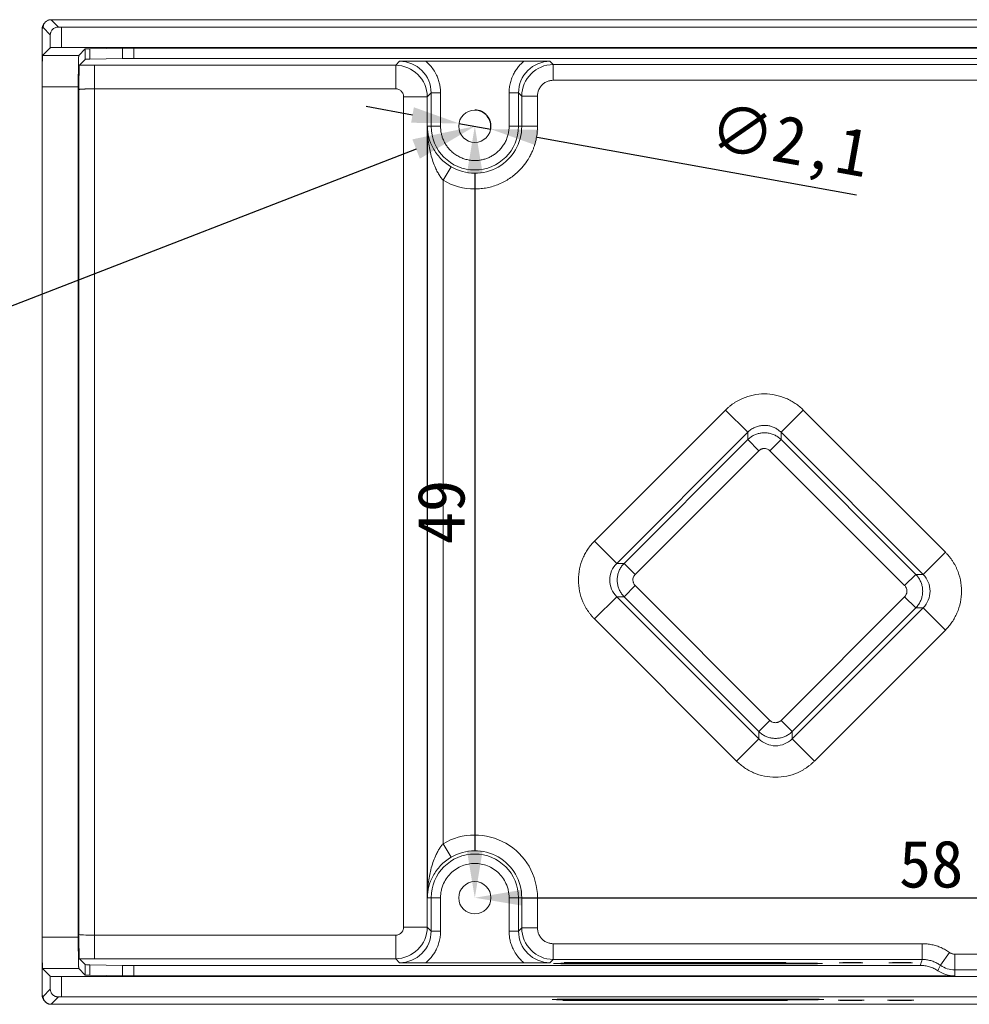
# Model space of a CAD drawing. Header units: millimetres. Extents: x 0 to 420, y 0 to 297.
# Tile 8 of 21: x 167 to 227, y 117 to 179. Entities that reach past the tile are written whole.
import ezdxf
from ezdxf import colors
from ezdxf.entities.mleader import LeaderData, LeaderLine
from ezdxf.math import Vec2, Vec3

# ---------------------------------------------------------------- set-up
doc = ezdxf.new("R2010")
doc.units = ezdxf.units.MM
doc.styles.add('黑体高度3mm', font='simhei.ttf', dxfattribs={"height": 3})
doc.dimstyles.new('黄色高度3mm', dxfattribs={"dimtxt": 3, "dimasz": 3, "dimexe": 0, "dimexo": 0, "dimtad": 1, "dimdec": 1, "dimtxsty": '黑体高度3mm', "dimcen": 2.5, "dimclrd": 2, "dimclre": 2, "dimclrt": 2, "dimadec": 0, "dimazin": 0, "dimtfac": 1, "dimtdec": 1, "dimtmove": 0, "dimatfit": 3, "dimfxl": 1, "dimarcsym": 0})

# ---------------------------------------------------------------- blocks, each defined once
blk = doc.blocks.new('*D9')
at = {"color": 2, "lineweight": -2, "transparency": 16777216}
for p, q in [((191.689, 172.987), (188.737, 173.519)), ((194.642, 172.455), (196.659, 172.091)), ((219.9, 167.902), (199.612, 171.559))]:
    blk.add_line(p, q, dxfattribs=at)
blk.add_arc((195.65, 172.273), 1.025, 349.78267, 90, dxfattribs=at)
at = {"color": 2, "transparency": 16777216}
for points in [[(191.778, 173.479), (191.601, 172.495), (194.642, 172.455)], [(199.7, 172.051), (199.523, 171.067), (196.659, 172.091)]]:
    blk.add_solid(points, dxfattribs=at)
at = {"layer": 'Defpoints', "color": 0, "transparency": 16777216}
for p in [(194.642, 172.455), (196.659, 172.091)]:
    blk.add_point(p, dxfattribs=at)
at = {"color": 2, "transparency": 16777216, "insert": (215.605, 171.024), "char_height": 3, "attachment_point": 5, "rotation": 349.78267, "style": '黑体高度3mm'}
blk.add_mtext('∅2,1', dxfattribs=at)
blk = doc.blocks.new('*D30')
at = {"color": 2, "lineweight": -2, "transparency": 16777216}
blk.add_line((195.65, 169.273), (195.65, 126.273), dxfattribs=at)
at = {"color": 2, "transparency": 16777216}
for points in [[(195.15, 169.273), (196.15, 169.273), (195.65, 172.273)], [(195.15, 126.273), (196.15, 126.273), (195.65, 123.273)]]:
    blk.add_solid(points, dxfattribs=at)
at = {"layer": 'Defpoints', "color": 0, "transparency": 16777216}
for p in [(195.65, 172.273), (195.65, 123.273), (195.65, 123.273)]:
    blk.add_point(p, dxfattribs=at)
at = {"color": 2, "transparency": 16777216, "insert": (193.525, 147.773), "char_height": 3, "attachment_point": 5, "rotation": 90, "style": '黑体高度3mm'}
blk.add_mtext('49', dxfattribs=at)
blk = doc.blocks.new('*D31')
at = {"color": 2, "lineweight": -2, "transparency": 16777216}
blk.add_line((198.65, 123.273), (250.65, 123.273), dxfattribs=at)
at = {"color": 2, "transparency": 16777216}
for points in [[(198.65, 123.773), (198.65, 122.773), (195.65, 123.273)], [(250.65, 123.773), (250.65, 122.773), (253.65, 123.273)]]:
    blk.add_solid(points, dxfattribs=at)
at = {"layer": 'Defpoints', "color": 0, "transparency": 16777216}
for p in [(195.65, 123.273), (253.65, 123.273), (253.65, 123.273)]:
    blk.add_point(p, dxfattribs=at)
at = {"color": 2, "transparency": 16777216, "insert": (224.65, 125.398), "char_height": 3, "attachment_point": 5, "style": '黑体高度3mm'}
blk.add_mtext('58', dxfattribs=at)

msp = doc.modelspace()

# ---------------------------------------------------------------- linework, layer by layer
at = {"color": 7, "linetype": 'Continuous', "lineweight": 18}
for p, q in [((168.365, 178.895), (168.296, 178.826)), ((168.718, 179.041), (169.186, 178.574)), ((259.45, 179.041), (168.718, 179.041)), ((168.219, 178.541), (168.15, 178.473)), ((168.15, 174.772), (168.15, 178.473)), ((168.674, 178.085), (168.219, 178.541)), ((169.374, 178.573), (169.374, 177.273)), ((259.45, 178.573), (169.374, 178.573)), ((168.674, 178.085), (168.674, 177.261)), ((168.185, 176.772), (168.674, 177.261)), ((169.374, 177.273), (256.651, 177.273)), ((170.485, 176.772), (170.894, 177.181)), ((170.894, 177.181), (170.894, 176.52)), ((173.27, 177.23), (171.187, 177.193)), ((171.187, 177.193), (171.187, 176.532)), ((173.27, 177.23), (173.27, 176.568)), ((173.977, 177.235), (256.612, 177.235)), ((173.977, 176.573), (173.977, 177.235)), ((170.485, 176.772), (168.185, 176.772)), ((170.52, 176.145), (170.894, 176.52)), ((171.187, 176.532), (173.27, 176.568)), ((173.977, 176.573), (255.951, 176.573)), ((190.873, 176.398), (190.624, 176.149)), ((198.779, 176.408), (192.522, 176.408)), ((200.633, 176.192), (200.428, 176.398)), ((190.624, 176.149), (171.48, 176.149)), ((171.48, 174.649), (171.48, 176.149)), ((190.624, 176.149), (190.624, 174.649)), ((200.633, 176.192), (249.168, 176.192)), ((200.633, 175.193), (200.633, 176.192)), ((249.168, 175.193), (200.633, 175.193)), ((170.45, 174.772), (168.15, 174.772)), ((168.15, 120.775), (168.15, 174.772)), ((170.45, 120.775), (170.45, 174.772)), ((170.48, 174.606), (170.48, 120.941)), ((190.624, 174.649), (171.48, 174.649)), ((171.48, 120.898), (171.48, 174.649)), ((191.124, 121.398), (191.124, 174.149)), ((191.124, 174.149), (192.624, 174.149)), ((192.873, 174.398), (192.624, 174.149)), ((192.624, 174.149), (192.624, 121.398)), ((192.873, 172.273), (192.873, 174.398)), ((193.473, 174.398), (192.873, 174.398)), ((193.473, 172.273), (193.473, 174.398)), ((197.828, 174.398), (197.828, 172.273)), ((198.428, 174.398), (197.828, 174.398)), ((198.428, 174.398), (198.428, 172.273)), ((198.633, 174.193), (198.428, 174.398)), ((198.633, 172.273), (198.633, 174.193)), ((198.633, 174.193), (199.633, 174.193)), ((199.633, 174.193), (199.633, 172.273)), ((192.633, 172.273), (192.873, 172.273)), ((192.633, 172.273), (192.633, 123.273)), ((192.873, 172.273), (193.473, 172.273)), ((198.428, 172.273), (197.828, 172.273)), ((198.633, 172.273), (198.428, 172.273)), ((198.633, 172.273), (199.633, 172.273)), ((193.633, 168.839), (194.14, 169.701)), ((193.633, 168.839), (193.633, 126.707)), ((203.259, 145.927), (211.579, 154.247)), ((211.579, 154.247), (212.993, 152.834)), ((215.113, 152.834), (216.526, 154.247)), ((216.526, 154.247), (225.554, 145.22)), ((212.993, 152.834), (204.672, 144.513)), ((212.993, 152.834), (212.993, 152.368)), ((215.113, 152.368), (215.113, 152.834)), ((224.14, 143.806), (215.113, 152.834)), ((212.993, 152.368), (205.138, 144.513)), ((213.699, 151.661), (212.993, 152.368)), ((215.113, 152.368), (214.406, 151.661)), ((223.674, 143.806), (215.113, 152.368)), ((205.845, 143.807), (213.699, 151.661)), ((214.406, 151.661), (222.967, 143.1)), ((204.672, 144.513), (203.259, 145.927)), ((225.554, 145.22), (224.14, 143.806)), ((205.138, 144.513), (204.672, 144.513)), ((205.138, 144.513), (205.845, 143.807)), ((223.674, 143.806), (222.967, 143.1)), ((224.14, 143.806), (223.674, 143.806)), ((205.138, 142.393), (205.845, 143.1)), ((214.406, 134.539), (205.845, 143.1)), ((203.259, 140.98), (204.672, 142.393)), ((204.672, 142.393), (205.138, 142.393)), ((204.672, 142.393), (213.7, 133.366)), ((205.138, 142.393), (213.7, 133.832)), ((222.967, 142.393), (215.113, 134.539)), ((223.674, 141.686), (222.967, 142.393)), ((215.82, 133.832), (223.674, 141.686)), ((215.82, 133.366), (224.14, 141.686)), ((223.674, 141.686), (224.14, 141.686)), ((224.14, 141.686), (225.554, 140.273)), ((212.286, 131.952), (203.259, 140.98)), ((225.554, 140.273), (217.233, 131.952)), ((213.7, 133.832), (214.406, 134.539)), ((215.82, 133.832), (215.113, 134.539)), ((213.7, 133.832), (213.7, 133.366)), ((215.82, 133.366), (215.82, 133.832)), ((213.7, 133.366), (212.286, 131.952)), ((217.233, 131.952), (215.82, 133.366)), ((194.14, 125.845), (193.633, 126.707)), ((192.873, 123.273), (192.633, 123.273)), ((192.873, 123.273), (193.473, 123.273)), ((192.873, 121.148), (192.873, 123.273)), ((193.473, 123.273), (193.473, 121.148)), ((197.828, 121.148), (197.828, 123.273)), ((198.428, 123.273), (197.828, 123.273)), ((198.428, 123.273), (198.428, 121.148)), ((198.633, 123.273), (198.428, 123.273)), ((198.633, 121.354), (198.633, 123.273)), ((198.633, 123.273), (199.633, 123.273)), ((199.633, 123.273), (199.633, 121.354)), ((192.624, 121.398), (191.124, 121.398)), ((192.624, 121.398), (192.873, 121.148)), ((198.428, 121.148), (198.633, 121.354)), ((199.633, 121.354), (198.633, 121.354)), ((168.15, 120.775), (168.15, 117.074)), ((168.15, 120.775), (170.45, 120.775)), ((171.48, 119.398), (171.48, 120.898)), ((171.48, 120.898), (190.624, 120.898)), ((190.624, 120.898), (190.624, 119.398)), ((193.473, 121.148), (192.873, 121.148)), ((198.428, 121.148), (197.828, 121.148)), ((200.633, 120.354), (224.081, 120.354)), ((200.633, 119.354), (200.633, 120.354)), ((224.081, 120.354), (224.081, 119.354)), ((225.239, 118.985), (225.818, 119.8)), ((226.155, 118.693), (226.155, 119.692)), ((226.155, 119.692), (235.155, 119.692)), ((170.894, 119.027), (170.52, 119.401)), ((170.894, 119.027), (170.894, 118.365)), ((173.27, 118.978), (171.187, 119.015)), ((171.187, 119.015), (171.187, 118.353)), ((171.48, 119.398), (190.624, 119.398)), ((173.27, 118.978), (173.27, 118.317)), ((173.977, 118.312), (173.977, 118.973)), ((223.963, 118.973), (173.977, 118.973)), ((190.624, 119.398), (190.873, 119.149)), ((192.522, 119.138), (198.779, 119.138)), ((200.428, 119.149), (200.633, 119.354)), ((224.081, 119.354), (200.633, 119.354)), ((217.005, 119.111), (201.405, 119.111)), ((201.405, 119.084), (217.005, 119.084)), ((214.679, 119.165), (202.079, 119.165)), ((202.079, 119.138), (214.679, 119.138)), ((220.314, 119.144), (220.289, 119.146)), ((223.468, 119.144), (223.443, 119.146)), ((168.674, 118.285), (168.185, 118.775)), ((168.185, 118.775), (170.485, 118.775)), ((168.674, 118.285), (168.674, 117.461)), ((169.374, 116.973), (169.374, 118.273)), ((256.651, 118.273), (169.374, 118.273)), ((170.485, 118.775), (170.894, 118.365)), ((171.187, 118.353), (173.27, 118.317)), ((173.977, 118.312), (226.155, 118.312)), ((226.155, 118.312), (226.155, 118.693)), ((235.155, 118.693), (226.155, 118.693)), ((168.15, 117.074), (168.219, 117.006)), ((168.219, 117.006), (168.674, 117.461)), ((168.718, 116.506), (169.186, 116.973)), ((169.374, 116.973), (259.45, 116.973)), ((168.297, 116.72), (168.365, 116.652)), ((259.45, 116.506), (168.718, 116.506)), ((217.005, 116.825), (201.405, 116.825)), ((201.405, 116.796), (217.005, 116.796)), ((214.679, 116.771), (202.079, 116.771)), ((202.079, 116.742), (214.679, 116.742))]:
    msp.add_line(p, q, dxfattribs=at)
at = {"color": 8, "linetype": 'Continuous', "lineweight": 18}
for p, q in [((201.405, 119.111), (201.405, 119.084)), ((202.079, 119.165), (202.079, 119.138)), ((214.679, 119.165), (214.679, 119.138)), ((217.005, 119.111), (217.005, 119.084)), ((201.405, 116.825), (201.405, 116.796)), ((202.079, 116.771), (202.079, 116.742)), ((214.679, 116.771), (214.679, 116.742)), ((217.005, 116.825), (217.005, 116.796))]:
    msp.add_line(p, q, dxfattribs=at)
at = {"color": 7, "linetype": 'Continuous', "lineweight": 18}
for centre, radius, start, end in [((195.65, 172.273), 1.025, 90, 180), ((195.65, 172.273), 1.025, 0, 90), ((195.65, 172.273), 2.777, 180, 0), ((195.65, 172.273), 2.983, 239.56791, 360), ((195.65, 172.273), 1.025, 180, 270), ((195.65, 172.273), 1.025, 270, 0), ((195.65, 172.273), 3.983, 239.56791, 270), ((195.65, 123.273), 3.983, 0, 120.43209), ((195.65, 123.273), 2.777, 0, 180), ((195.65, 123.273), 2.983, 360, 120.43209), ((195.65, 123.273), 1.025, 90, 180), ((195.65, 123.273), 1.025, 0, 90), ((195.65, 123.273), 1.025, 180, 270), ((195.65, 123.273), 1.025, 270, 0), ((226.155, 120.273), 1.581, 234.60913, 270), ((226.155, 120.273), 1.962, 236.40652, 270)]:
    msp.add_arc(centre, radius, start, end, dxfattribs=at)
for centre, major_axis, start_param, end_param in [((171.894, 176.52), (1, 0), 2.356194, 3.124139), ((173.977, 176.556), (1, 0), 1.570796, 2.356194), ((171.894, 119.027), (1, 0), 3.159046, 3.926991), ((173.977, 118.991), (1, 0), 3.926991, 4.712389), ((169.374, 118.286), (0.7, 0), 3.159046, 4.712389), ((171.894, 118.366), (1, 0), 3.159046, 3.926991), ((173.977, 118.329), (1, 0), 3.926991, 4.712389)]:
    msp.add_ellipse(centre, major_axis=major_axis, ratio=0.017455, start_param=start_param, end_param=end_param, dxfattribs=at)
for points, knots in [([(168.718, 179.041), (168.696, 179.04), (168.651, 179.039), (168.581, 179.024), (168.509, 178.997), (168.437, 178.957), (168.369, 178.902), (168.308, 178.832), (168.259, 178.746), (168.225, 178.648), (168.221, 178.577), (168.219, 178.541)], [0, 0, 0, 0, 0.084101, 0.17496, 0.272575, 0.376944, 0.488064, 0.605933, 0.730548, 0.861904, 1, 1, 1, 1]), ([(168.15, 178.473), (168.155, 178.525), (168.166, 178.637), (168.229, 178.758), (168.286, 178.812), (168.299, 178.825)], [0, 0, 0, 0, 0.3975579, 0.8629526, 1, 1, 1, 1]), ([(168.674, 178.085), (168.676, 178.108), (168.678, 178.149), (168.691, 178.204), (168.711, 178.264), (168.743, 178.33), (168.8, 178.408), (168.876, 178.477), (168.972, 178.532), (169.076, 178.567), (169.15, 178.572), (169.186, 178.574)], [0, 0, 0, 0, 0.102059, 0.18542, 0.250082, 0.383763, 0.499548, 0.643691, 0.774106, 0.892233, 1, 1, 1, 1]), ([(168.674, 177.261), (168.676, 177.262), (168.679, 177.263), (168.695, 177.264), (168.72, 177.265), (168.753, 177.267), (168.791, 177.268), (168.836, 177.269), (168.884, 177.27), (168.936, 177.27), (168.99, 177.271), (169.046, 177.272), (169.102, 177.272), (169.159, 177.273), (169.215, 177.273), (169.269, 177.273), (169.322, 177.273), (169.357, 177.273), (169.374, 177.273)], [0, 0, 0, 0, 0.078034, 0.153997, 0.22789, 0.299711, 0.369462, 0.437141, 0.502749, 0.566286, 0.627751, 0.687145, 0.744467, 0.799717, 0.852896, 0.904002, 0.953037, 1, 1, 1, 1]), ([(173.977, 177.235), (173.945, 177.235), (173.883, 177.235), (173.789, 177.235), (173.695, 177.234), (173.603, 177.234), (173.513, 177.233), (173.427, 177.232), (173.344, 177.231), (173.295, 177.23), (173.27, 177.23)], [0, 0, 0, 0, 0.119009, 0.239729, 0.362161, 0.486305, 0.61216, 0.739728, 0.869007, 1, 1, 1, 1]), ([(168.15, 174.772), (168.15, 174.822), (168.15, 174.922), (168.151, 175.07), (168.151, 175.216), (168.152, 175.36), (168.153, 175.581), (168.156, 175.867), (168.16, 176.183), (168.166, 176.443), (168.171, 176.61), (168.176, 176.707), (168.18, 176.759), (168.183, 176.767), (168.185, 176.772)], [0, 0, 0, 0, 0.0483, 0.096219, 0.144027, 0.191995, 0.240393, 0.370045, 0.500022, 0.629668, 0.759666, 0.839907, 0.919599, 1, 1, 1, 1]), ([(170.485, 176.772), (170.484, 176.77), (170.482, 176.766), (170.48, 176.749), (170.478, 176.724), (170.475, 176.692), (170.473, 176.653), (170.472, 176.609), (170.47, 176.561), (170.468, 176.51), (170.466, 176.456), (170.465, 176.401), (170.464, 176.344), (170.462, 176.288), (170.461, 176.231), (170.46, 176.13), (170.457, 175.974), (170.455, 175.75), (170.453, 175.514), (170.451, 175.269), (170.45, 175.021), (170.45, 174.855), (170.45, 174.772)], [0, 0, 0, 0, 0.045819, 0.090085, 0.132799, 0.17396, 0.213569, 0.251625, 0.288127, 0.323077, 0.356474, 0.388318, 0.418609, 0.447347, 0.474532, 0.500164, 0.587179, 0.67271, 0.756758, 0.839321, 0.920402, 1, 1, 1, 1]), ([(192.522, 176.408), (192.488, 176.408), (192.418, 176.408), (192.311, 176.408), (192.198, 176.408), (192.054, 176.407), (191.874, 176.406), (191.677, 176.404), (191.471, 176.403), (191.206, 176.4), (191.003, 176.399), (190.873, 176.398)], [0, 0, 0, 0, 0.05739, 0.118451, 0.182897, 0.250439, 0.36778, 0.500002, 0.606805, 0.749932, 1, 1, 1, 1]), ([(190.873, 176.398), (191.398, 176.398), (191.917, 176.183), (192.657, 175.442), (192.873, 174.923), (192.873, 174.398)], [0, 0, 0, 0, 0.5, 0.5, 1, 1, 1, 1]), ([(193.473, 174.398), (193.472, 174.437), (193.471, 174.54), (193.455, 174.728), (193.413, 174.978), (193.336, 175.248), (193.236, 175.492), (193.104, 175.745), (192.939, 175.987), (192.733, 176.224), (192.591, 176.348), (192.522, 176.408)], [0, 0, 0, 0, 0.051159, 0.133503, 0.246984, 0.380995, 0.500063, 0.590714, 0.753099, 0.881125, 1, 1, 1, 1]), ([(197.828, 174.398), (197.829, 174.453), (197.831, 174.563), (197.847, 174.727), (197.872, 174.888), (197.908, 175.048), (197.954, 175.204), (198.01, 175.359), (198.093, 175.549), (198.212, 175.768), (198.377, 176.004), (198.565, 176.221), (198.708, 176.346), (198.779, 176.408)], [0, 0, 0, 0, 0.072117, 0.143533, 0.214531, 0.2854, 0.356433, 0.427919, 0.500139, 0.626419, 0.753155, 0.876462, 1, 1, 1, 1]), ([(198.428, 174.398), (198.428, 174.923), (198.643, 175.442), (199.384, 176.183), (199.903, 176.398), (200.428, 176.398)], [0, 0, 0, 0, 0.5, 0.5, 1, 1, 1, 1]), ([(200.428, 176.398), (200.298, 176.399), (200.095, 176.4), (199.83, 176.403), (199.624, 176.404), (199.426, 176.406), (199.21, 176.407), (198.996, 176.408), (198.849, 176.408), (198.779, 176.408)], [0, 0, 0, 0, 0.250095, 0.393206, 0.500053, 0.632246, 0.749643, 0.881576, 1, 1, 1, 1]), ([(170.52, 176.145), (170.519, 176.144), (170.518, 176.141), (170.515, 176.127), (170.513, 176.107), (170.512, 176.079), (170.51, 176.045), (170.507, 175.977), (170.503, 175.854), (170.499, 175.654), (170.494, 175.421), (170.491, 175.161), (170.485, 174.885), (170.482, 174.699), (170.48, 174.606)], [0, 0, 0, 0, 0.042051, 0.084174, 0.126184, 0.167904, 0.209167, 0.249825, 0.375219, 0.499704, 0.619883, 0.749611, 0.874853, 1, 1, 1, 1]), ([(199.633, 174.193), (199.634, 174.22), (199.635, 174.278), (199.647, 174.368), (199.669, 174.464), (199.716, 174.603), (199.798, 174.755), (199.922, 174.903), (200.07, 175.028), (200.251, 175.125), (200.45, 175.183), (200.575, 175.19), (200.633, 175.193)], [0, 0, 0, 0, 0.05271, 0.110307, 0.1728, 0.240255, 0.391752, 0.500136, 0.608506, 0.760017, 0.889825, 1, 1, 1, 1]), ([(171.48, 174.649), (171.45, 174.649), (171.388, 174.649), (171.296, 174.648), (171.204, 174.647), (171.113, 174.646), (171.023, 174.644), (170.937, 174.642), (170.855, 174.639), (170.774, 174.636), (170.693, 174.632), (170.615, 174.627), (170.546, 174.621), (170.494, 174.614), (170.485, 174.609), (170.48, 174.606)], [0, 0, 0, 0, 0.0587946, 0.1186522, 0.1795739, 0.2415606, 0.3046132, 0.3687324, 0.4339191, 0.500174, 0.5772471, 0.6657729, 0.7657454, 0.8771572, 1, 1, 1, 1]), ([(191.124, 174.149), (191.123, 174.17), (191.122, 174.211), (191.109, 174.273), (191.087, 174.345), (191.045, 174.425), (190.981, 174.504), (190.901, 174.57), (190.813, 174.615), (190.719, 174.644), (190.656, 174.647), (190.624, 174.649)], [0, 0, 0, 0, 0.079018, 0.15865, 0.240119, 0.367221, 0.50004, 0.627001, 0.759966, 0.878512, 1, 1, 1, 1]), ([(194.14, 169.701), (193.887, 169.85), (193.661, 170.031), (193.28, 170.432), (193.127, 170.647), (192.758, 171.322), (192.641, 171.791), (192.633, 172.273)], [0, 0, 0, 0, 0.25, 0.25, 0.5, 0.5, 1, 1, 1, 1]), ([(193.633, 168.839), (193.609, 168.869), (193.559, 168.929), (193.487, 169.026), (193.416, 169.132), (193.346, 169.246), (193.277, 169.368), (193.21, 169.498), (193.107, 169.718), (192.978, 170.051), (192.852, 170.475), (192.753, 170.926), (192.689, 171.346), (192.645, 171.803), (192.637, 172.101), (192.633, 172.273)], [0, 0, 0, 0, 0.030187, 0.062139, 0.09591, 0.131542, 0.169072, 0.208532, 0.249949, 0.365857, 0.499956, 0.61529, 0.749866, 0.855111, 1, 1, 1, 1]), ([(195.65, 170.096), (195.603, 170.097), (195.508, 170.098), (195.366, 170.113), (195.225, 170.136), (195.086, 170.168), (194.95, 170.21), (194.817, 170.26), (194.687, 170.319), (194.561, 170.386), (194.44, 170.461), (194.324, 170.544), (194.214, 170.635), (194.082, 170.758), (193.938, 170.92), (193.792, 171.128), (193.692, 171.314), (193.626, 171.467), (193.571, 171.618), (193.519, 171.807), (193.48, 172.039), (193.475, 172.195), (193.473, 172.273)], [0, 0, 0, 0, 0.0416711, 0.0833422, 0.1250134, 0.1666845, 0.2083556, 0.2500267, 0.2916978, 0.3333689, 0.3750401, 0.4167112, 0.4583823, 0.5000534, 0.5743002, 0.6485541, 0.7226029, 0.7591262, 0.794602, 0.8630678, 0.9315356, 1, 1, 1, 1]), ([(197.828, 172.273), (197.827, 172.226), (197.825, 172.131), (197.811, 171.989), (197.788, 171.848), (197.755, 171.709), (197.714, 171.573), (197.664, 171.439), (197.605, 171.309), (197.538, 171.184), (197.462, 171.063), (197.379, 170.947), (197.289, 170.836), (197.166, 170.705), (197.004, 170.561), (196.796, 170.415), (196.609, 170.315), (196.456, 170.249), (196.306, 170.194), (196.116, 170.142), (195.885, 170.103), (195.728, 170.098), (195.65, 170.096)], [0, 0, 0, 0, 0.0416711, 0.0833422, 0.1250134, 0.1666845, 0.2083556, 0.2500267, 0.2916978, 0.3333689, 0.3750401, 0.4167112, 0.4583823, 0.5000534, 0.5743002, 0.6485541, 0.7226029, 0.7591262, 0.794602, 0.8630678, 0.9315356, 1, 1, 1, 1]), ([(199.633, 172.273), (199.632, 172.208), (199.63, 172.078), (199.616, 171.883), (199.593, 171.691), (199.56, 171.5), (199.518, 171.311), (199.466, 171.125), (199.405, 170.94), (199.327, 170.736), (199.227, 170.515), (199.061, 170.203), (198.814, 169.834), (198.409, 169.377), (197.874, 168.937), (197.302, 168.633), (196.814, 168.457), (196.433, 168.361), (196.044, 168.301), (195.782, 168.294), (195.65, 168.29)], [0, 0, 0, 0, 0.03135, 0.062474, 0.093446, 0.12434, 0.155231, 0.186196, 0.217308, 0.248642, 0.290943, 0.333549, 0.41824, 0.503086, 0.625792, 0.748539, 0.811679, 0.874221, 0.936788, 1, 1, 1, 1]), ([(211.579, 154.247), (211.625, 154.291), (211.715, 154.379), (211.859, 154.501), (212.008, 154.615), (212.163, 154.721), (212.324, 154.818), (212.491, 154.906), (212.821, 155.059), (213.338, 155.225), (214.052, 155.296), (214.767, 155.225), (215.329, 155.045), (215.741, 154.844), (216.021, 154.672), (216.286, 154.475), (216.446, 154.323), (216.526, 154.247)], [0, 0, 0, 0, 0.034557, 0.068869, 0.103034, 0.137154, 0.171329, 0.205661, 0.240247, 0.370053, 0.500028, 0.629814, 0.759808, 0.820079, 0.879841, 0.939635, 1, 1, 1, 1]), ([(214.053, 153.275), (214.011, 153.274), (213.928, 153.272), (213.802, 153.255), (213.677, 153.229), (213.554, 153.191), (213.432, 153.142), (213.314, 153.082), (213.2, 153.01), (213.092, 152.928), (213.026, 152.866), (212.993, 152.834)], [0, 0, 0, 0, 0.105588, 0.212534, 0.320849, 0.430542, 0.541624, 0.654101, 0.767985, 0.883281, 1, 1, 1, 1]), ([(215.113, 152.834), (215.083, 152.863), (215.023, 152.919), (214.926, 152.994), (214.825, 153.061), (214.72, 153.119), (214.612, 153.167), (214.502, 153.207), (214.39, 153.238), (214.277, 153.259), (214.165, 153.272), (214.09, 153.274), (214.053, 153.275)], [0, 0, 0, 0, 0.105111, 0.20907, 0.311883, 0.413555, 0.514093, 0.613502, 0.711791, 0.808965, 0.905033, 1, 1, 1, 1]), ([(212.993, 152.368), (213.023, 152.396), (213.083, 152.453), (213.181, 152.529), (213.283, 152.595), (213.388, 152.653), (213.497, 152.701), (213.607, 152.74), (213.718, 152.77), (213.83, 152.791), (213.942, 152.804), (214.016, 152.805), (214.053, 152.806)], [0, 0, 0, 0, 0.106194, 0.211012, 0.314453, 0.416517, 0.517205, 0.616516, 0.714451, 0.81101, 0.906193, 1, 1, 1, 1]), ([(214.053, 152.806), (214.093, 152.805), (214.176, 152.803), (214.3, 152.787), (214.424, 152.761), (214.548, 152.724), (214.669, 152.676), (214.788, 152.616), (214.902, 152.544), (215.012, 152.463), (215.079, 152.399), (215.113, 152.368)], [0, 0, 0, 0, 0.104316, 0.21033, 0.318043, 0.427454, 0.538565, 0.651375, 0.765884, 0.882092, 1, 1, 1, 1]), ([(213.699, 151.661), (213.716, 151.676), (213.749, 151.707), (213.805, 151.743), (213.864, 151.771), (213.925, 151.792), (213.989, 151.804), (214.053, 151.809), (214.142, 151.803), (214.242, 151.775), (214.338, 151.722), (214.385, 151.68), (214.406, 151.661)], [0, 0, 0, 0, 0.086474, 0.171032, 0.254299, 0.336721, 0.418603, 0.500155, 0.583829, 0.759926, 0.890127, 1, 1, 1, 1]), ([(203.259, 140.98), (203.215, 141.025), (203.127, 141.116), (203.005, 141.26), (202.891, 141.409), (202.785, 141.564), (202.688, 141.725), (202.6, 141.892), (202.447, 142.222), (202.281, 142.739), (202.21, 143.453), (202.281, 144.168), (202.461, 144.73), (202.662, 145.141), (202.834, 145.422), (203.031, 145.687), (203.183, 145.847), (203.259, 145.927)], [0, 0, 0, 0, 0.034557, 0.068869, 0.103034, 0.137154, 0.171329, 0.205661, 0.240247, 0.370053, 0.500028, 0.629814, 0.759808, 0.820079, 0.879841, 0.939635, 1, 1, 1, 1]), ([(225.554, 145.22), (225.598, 145.174), (225.685, 145.084), (225.807, 144.94), (225.921, 144.791), (226.027, 144.635), (226.124, 144.475), (226.212, 144.308), (226.366, 143.978), (226.531, 143.461), (226.602, 142.747), (226.531, 142.032), (226.351, 141.47), (226.15, 141.058), (225.978, 140.778), (225.781, 140.513), (225.63, 140.353), (225.554, 140.273)], [0, 0, 0, 0, 0.034557, 0.068869, 0.103034, 0.137154, 0.171329, 0.205661, 0.240247, 0.370053, 0.500028, 0.629814, 0.759808, 0.820079, 0.879841, 0.939635, 1, 1, 1, 1]), ([(204.672, 142.393), (204.393, 142.672), (204.231, 143.061), (204.231, 143.846), (204.393, 144.235), (204.672, 144.513)], [0, 0, 0, 0, 0.5, 0.5, 1, 1, 1, 1]), ([(205.138, 142.393), (205.11, 142.423), (205.053, 142.483), (204.977, 142.582), (204.909, 142.685), (204.85, 142.794), (204.801, 142.908), (204.76, 143.025), (204.73, 143.145), (204.71, 143.268), (204.699, 143.391), (204.699, 143.515), (204.71, 143.639), (204.73, 143.761), (204.76, 143.882), (204.801, 143.999), (204.85, 144.112), (204.909, 144.222), (204.977, 144.325), (205.053, 144.424), (205.11, 144.484), (205.138, 144.513)], [0, 0, 0, 0, 0.052634, 0.105267, 0.157899, 0.210531, 0.263162, 0.315793, 0.368424, 0.421054, 0.473685, 0.526315, 0.578946, 0.631576, 0.684207, 0.736838, 0.789469, 0.842101, 0.894733, 0.947366, 1, 1, 1, 1]), ([(205.845, 143.1), (205.83, 143.117), (205.799, 143.15), (205.763, 143.206), (205.735, 143.265), (205.714, 143.326), (205.702, 143.389), (205.697, 143.454), (205.703, 143.543), (205.731, 143.643), (205.784, 143.739), (205.826, 143.785), (205.845, 143.807)], [0, 0, 0, 0, 0.086474, 0.171032, 0.254299, 0.336721, 0.418603, 0.500155, 0.583829, 0.759926, 0.890127, 1, 1, 1, 1]), ([(223.674, 143.806), (223.702, 143.776), (223.759, 143.717), (223.835, 143.618), (223.903, 143.515), (223.962, 143.405), (224.011, 143.292), (224.052, 143.174), (224.082, 143.054), (224.102, 142.932), (224.113, 142.808), (224.113, 142.684), (224.102, 142.561), (224.082, 142.438), (224.052, 142.318), (224.011, 142.201), (223.962, 142.087), (223.903, 141.978), (223.835, 141.874), (223.759, 141.776), (223.702, 141.716), (223.674, 141.686)], [0, 0, 0, 0, 0.052634, 0.105267, 0.157899, 0.210531, 0.263162, 0.315793, 0.368424, 0.421054, 0.473685, 0.526315, 0.578946, 0.631576, 0.684207, 0.736838, 0.789469, 0.842101, 0.894733, 0.947366, 1, 1, 1, 1]), ([(224.14, 143.806), (224.42, 143.528), (224.581, 143.139), (224.581, 142.354), (224.42, 141.965), (224.14, 141.686)], [0, 0, 0, 0, 0.5, 0.5, 1, 1, 1, 1]), ([(222.967, 143.1), (222.982, 143.083), (223.013, 143.05), (223.049, 142.994), (223.077, 142.935), (223.098, 142.874), (223.11, 142.81), (223.115, 142.746), (223.109, 142.657), (223.081, 142.557), (223.029, 142.461), (222.986, 142.414), (222.967, 142.393)], [0, 0, 0, 0, 0.086474, 0.171032, 0.254299, 0.336721, 0.418603, 0.500155, 0.583829, 0.759926, 0.890127, 1, 1, 1, 1]), ([(215.113, 134.539), (215.096, 134.524), (215.063, 134.493), (215.007, 134.457), (214.948, 134.429), (214.887, 134.408), (214.824, 134.396), (214.759, 134.391), (214.67, 134.397), (214.571, 134.425), (214.474, 134.477), (214.428, 134.52), (214.406, 134.539)], [0, 0, 0, 0, 0.086474, 0.171032, 0.254299, 0.336721, 0.418603, 0.500155, 0.583829, 0.759926, 0.890127, 1, 1, 1, 1]), ([(215.82, 133.832), (215.79, 133.804), (215.73, 133.747), (215.632, 133.671), (215.528, 133.603), (215.419, 133.544), (215.305, 133.495), (215.188, 133.454), (215.068, 133.424), (214.945, 133.404), (214.822, 133.393), (214.698, 133.393), (214.574, 133.404), (214.452, 133.424), (214.331, 133.454), (214.214, 133.495), (214.101, 133.544), (213.991, 133.603), (213.888, 133.671), (213.789, 133.747), (213.73, 133.804), (213.7, 133.832)], [0, 0, 0, 0, 0.052634, 0.105267, 0.157899, 0.210531, 0.263162, 0.315793, 0.368424, 0.421054, 0.473685, 0.526315, 0.578946, 0.631576, 0.684207, 0.736838, 0.789469, 0.842101, 0.894733, 0.947366, 1, 1, 1, 1]), ([(215.82, 133.366), (215.541, 133.086), (215.152, 132.925), (214.367, 132.925), (213.978, 133.086), (213.7, 133.366)], [0, 0, 0, 0, 0.5, 0.5, 1, 1, 1, 1]), ([(217.233, 131.952), (217.188, 131.908), (217.097, 131.821), (216.953, 131.699), (216.804, 131.585), (216.649, 131.479), (216.488, 131.382), (216.321, 131.294), (215.991, 131.14), (215.474, 130.975), (214.76, 130.904), (214.045, 130.975), (213.483, 131.155), (213.072, 131.356), (212.791, 131.528), (212.526, 131.725), (212.366, 131.876), (212.286, 131.952)], [0, 0, 0, 0, 0.034557, 0.068869, 0.103034, 0.137154, 0.171329, 0.205661, 0.240247, 0.370053, 0.500028, 0.629814, 0.759808, 0.820079, 0.879841, 0.939635, 1, 1, 1, 1]), ([(192.633, 123.273), (192.635, 123.365), (192.637, 123.538), (192.651, 123.778), (192.669, 123.984), (192.7, 124.268), (192.753, 124.62), (192.852, 125.071), (192.978, 125.496), (193.12, 125.862), (193.256, 126.143), (193.377, 126.355), (193.5, 126.543), (193.59, 126.654), (193.633, 126.707)], [0, 0, 0, 0, 0.0774, 0.144895, 0.202483, 0.250166, 0.384723, 0.500084, 0.634165, 0.750099, 0.821279, 0.886531, 0.946028, 1, 1, 1, 1]), ([(192.633, 123.273), (192.641, 123.755), (192.758, 124.224), (193.127, 124.9), (193.28, 125.114), (193.661, 125.515), (193.887, 125.697), (194.14, 125.845)], [0, 0, 0, 0, 0.5, 0.5, 0.75, 0.75, 1, 1, 1, 1]), ([(197.828, 123.273), (197.827, 123.319), (197.826, 123.411), (197.812, 123.547), (197.791, 123.681), (197.761, 123.814), (197.723, 123.946), (197.642, 124.171), (197.484, 124.478), (197.201, 124.823), (196.855, 125.107), (196.468, 125.306), (196.061, 125.426), (195.651, 125.463), (195.24, 125.426), (194.834, 125.307), (194.446, 125.107), (194.1, 124.824), (193.817, 124.478), (193.638, 124.131), (193.536, 123.816), (193.483, 123.547), (193.476, 123.365), (193.473, 123.273)], [0, 0, 0, 0, 0.020135, 0.040119, 0.06003, 0.07995, 0.099956, 0.12013, 0.185038, 0.250092, 0.314995, 0.380055, 0.439963, 0.500028, 0.559942, 0.620001, 0.684909, 0.749964, 0.814866, 0.879926, 0.920022, 0.959832, 1, 1, 1, 1]), ([(191.124, 121.398), (191.123, 121.375), (191.121, 121.33), (191.107, 121.265), (191.086, 121.203), (191.056, 121.145), (191.021, 121.092), (190.978, 121.043), (190.911, 120.984), (190.821, 120.933), (190.716, 120.902), (190.653, 120.899), (190.624, 120.898)], [0, 0, 0, 0, 0.086454, 0.171002, 0.254268, 0.336696, 0.418589, 0.500155, 0.583894, 0.759969, 0.890257, 1, 1, 1, 1]), ([(200.633, 120.354), (200.605, 120.355), (200.548, 120.356), (200.458, 120.368), (200.362, 120.389), (200.223, 120.436), (200.07, 120.519), (199.923, 120.643), (199.798, 120.791), (199.7, 120.972), (199.642, 121.171), (199.636, 121.296), (199.633, 121.354)], [0, 0, 0, 0, 0.05271, 0.110307, 0.1728, 0.240255, 0.391752, 0.500136, 0.608506, 0.760017, 0.889825, 1, 1, 1, 1]), ([(168.185, 118.775), (168.184, 118.777), (168.182, 118.781), (168.179, 118.8), (168.177, 118.83), (168.174, 118.872), (168.171, 118.953), (168.166, 119.103), (168.16, 119.363), (168.156, 119.679), (168.153, 119.995), (168.151, 120.281), (168.15, 120.526), (168.15, 120.691), (168.15, 120.775)], [0, 0, 0, 0, 0.048307, 0.096233, 0.144048, 0.192023, 0.240426, 0.370089, 0.50007, 0.629712, 0.759699, 0.839931, 0.919611, 1, 1, 1, 1]), ([(170.45, 120.775), (170.45, 120.73), (170.45, 120.64), (170.451, 120.505), (170.451, 120.369), (170.452, 120.235), (170.452, 120.101), (170.453, 119.97), (170.454, 119.842), (170.456, 119.717), (170.457, 119.596), (170.459, 119.481), (170.46, 119.368), (170.463, 119.255), (170.465, 119.141), (170.468, 119.032), (170.472, 118.932), (170.476, 118.85), (170.48, 118.791), (170.483, 118.78), (170.485, 118.775)], [0, 0, 0, 0, 0.043247, 0.086937, 0.131069, 0.175644, 0.220661, 0.266121, 0.312024, 0.35837, 0.405158, 0.45239, 0.500064, 0.552859, 0.611865, 0.67708, 0.748503, 0.826132, 0.909965, 1, 1, 1, 1]), ([(170.48, 120.941), (170.482, 120.848), (170.485, 120.661), (170.491, 120.385), (170.495, 120.126), (170.5, 119.892), (170.503, 119.692), (170.508, 119.552), (170.512, 119.465), (170.515, 119.414), (170.518, 119.406), (170.52, 119.401)], [0, 0, 0, 0, 0.125152, 0.2504, 0.37995, 0.500343, 0.624769, 0.750271, 0.832161, 0.91586, 1, 1, 1, 1]), ([(192.873, 121.148), (192.873, 120.623), (192.657, 120.105), (191.917, 119.364), (191.398, 119.149), (190.873, 119.149)], [0, 0, 0, 0, 0.5, 0.5, 1, 1, 1, 1]), ([(193.473, 121.148), (193.472, 121.093), (193.47, 120.983), (193.454, 120.82), (193.429, 120.658), (193.393, 120.499), (193.347, 120.342), (193.291, 120.188), (193.208, 119.998), (193.089, 119.778), (192.924, 119.542), (192.736, 119.325), (192.593, 119.201), (192.522, 119.138)], [0, 0, 0, 0, 0.072117, 0.143533, 0.214531, 0.2854, 0.356433, 0.427919, 0.500139, 0.626419, 0.753155, 0.876462, 1, 1, 1, 1]), ([(197.828, 121.148), (197.828, 121.109), (197.83, 121.007), (197.846, 120.818), (197.888, 120.569), (197.965, 120.299), (198.065, 120.055), (198.197, 119.802), (198.361, 119.56), (198.568, 119.323), (198.71, 119.198), (198.779, 119.138)], [0, 0, 0, 0, 0.051159, 0.133503, 0.246984, 0.380995, 0.500063, 0.590714, 0.753099, 0.881125, 1, 1, 1, 1]), ([(200.428, 119.149), (199.903, 119.149), (199.384, 119.364), (198.643, 120.105), (198.428, 120.623), (198.428, 121.148)], [0, 0, 0, 0, 0.5, 0.5, 1, 1, 1, 1]), ([(224.081, 120.354), (224.133, 120.353), (224.236, 120.352), (224.39, 120.339), (224.542, 120.32), (224.694, 120.292), (224.844, 120.257), (225.042, 120.199), (225.283, 120.108), (225.561, 119.971), (225.732, 119.857), (225.818, 119.8)], [0, 0, 0, 0, 0.083635, 0.166859, 0.249893, 0.332959, 0.416281, 0.500078, 0.666885, 0.83293, 1, 1, 1, 1]), ([(225.818, 119.8), (225.834, 119.789), (225.867, 119.766), (225.921, 119.74), (225.986, 119.715), (226.065, 119.696), (226.125, 119.694), (226.155, 119.692)], [0, 0, 0, 0, 0.16406, 0.329957, 0.499674, 0.748785, 1, 1, 1, 1]), ([(190.873, 119.149), (191.003, 119.148), (191.206, 119.146), (191.471, 119.144), (191.677, 119.143), (191.874, 119.141), (192.091, 119.14), (192.304, 119.138), (192.452, 119.138), (192.522, 119.138)], [0, 0, 0, 0, 0.250095, 0.393206, 0.500053, 0.632246, 0.749643, 0.881576, 1, 1, 1, 1]), ([(198.779, 119.138), (198.813, 119.138), (198.883, 119.138), (198.99, 119.139), (199.103, 119.139), (199.246, 119.14), (199.426, 119.141), (199.624, 119.143), (199.83, 119.144), (200.095, 119.146), (200.298, 119.148), (200.428, 119.149)], [0, 0, 0, 0, 0.05739, 0.1184509, 0.1828966, 0.2504392, 0.36778, 0.5000023, 0.6068051, 0.7499325, 1, 1, 1, 1]), ([(215.423, 119.153), (215.402, 119.156), (215.327, 119.159), (215.071, 119.163), (214.876, 119.165), (214.679, 119.165)], [0, 0, 0, 0, 0.210375, 0.210375, 0.460375, 0.460375, 0.460375, 0.460375]), ([(214.679, 119.138), (214.764, 119.139), (214.933, 119.139), (215.16, 119.141), (215.326, 119.145), (215.421, 119.148), (215.419, 119.151), (215.419, 119.152)], [0, 0, 0, 0, 0.215659, 0.431106, 0.648819, 0.859336, 1, 1, 1, 1]), ([(217.005, 119.084), (217.202, 119.084), (217.396, 119.086), (217.674, 119.091), (217.755, 119.094), (217.755, 119.101), (217.674, 119.104), (217.396, 119.109), (217.202, 119.111), (217.005, 119.111)], [0, 0, 0, 0, 0.25, 0.25, 0.5, 0.5, 0.75, 0.75, 1, 1, 1, 1]), ([(220.27, 119.148), (220.233, 119.15), (220.173, 119.152), (219.955, 119.155), (219.76, 119.157), (219.367, 119.157), (219.172, 119.155), (218.894, 119.151), (218.814, 119.147), (218.814, 119.144)], [0, 0, 0, 0, 0.1421946, 0.1421946, 0.3921946, 0.3921946, 0.6421946, 0.6421946, 0.8921946, 0.8921946, 0.8921946, 0.8921946]), ([(218.814, 119.144), (218.814, 119.14), (218.894, 119.137), (219.172, 119.132), (219.367, 119.131), (219.76, 119.131), (219.955, 119.132), (220.233, 119.137), (220.314, 119.14), (220.314, 119.144)], [0.009901, 0.009901, 0.009901, 0.009901, 0.2574257, 0.2574257, 0.5049505, 0.5049505, 0.7524752, 0.7524752, 1, 1, 1, 1]), ([(223.425, 119.148), (223.387, 119.15), (223.327, 119.152), (223.109, 119.155), (222.914, 119.157), (222.521, 119.157), (222.326, 119.155), (222.049, 119.151), (221.968, 119.147), (221.968, 119.144)], [0, 0, 0, 0, 0.1421946, 0.1421946, 0.3921946, 0.3921946, 0.6421946, 0.6421946, 0.8921946, 0.8921946, 0.8921946, 0.8921946]), ([(221.968, 119.144), (221.968, 119.14), (222.049, 119.137), (222.326, 119.132), (222.521, 119.131), (222.914, 119.131), (223.109, 119.132), (223.387, 119.137), (223.468, 119.14), (223.468, 119.144)], [0.009901, 0.009901, 0.009901, 0.009901, 0.2574257, 0.2574257, 0.5049505, 0.5049505, 0.7524752, 0.7524752, 1, 1, 1, 1]), ([(223.963, 118.973), (224.011, 118.972), (224.108, 118.97), (224.254, 118.954), (224.399, 118.927), (224.541, 118.89), (224.681, 118.842), (224.816, 118.784), (224.946, 118.717), (225.028, 118.665), (225.069, 118.639)], [0, 0, 0, 0, 0.123825, 0.248652, 0.374157, 0.500002, 0.625847, 0.75135, 0.876176, 1, 1, 1, 1]), ([(225.239, 118.985), (225.202, 119.01), (225.127, 119.061), (225.007, 119.128), (224.883, 119.188), (224.755, 119.239), (224.623, 119.281), (224.489, 119.314), (224.353, 119.337), (224.217, 119.351), (224.126, 119.353), (224.081, 119.354)], [0, 0, 0, 0, 0.10989, 0.220688, 0.332146, 0.444002, 0.555993, 0.66785, 0.779308, 0.890109, 1, 1, 1, 1]), ([(225.069, 118.639), (225.097, 118.699), (225.152, 118.815), (225.211, 118.929), (225.239, 118.985)], [0, 0, 0, 0, 0.510869, 1, 1, 1, 1]), ([(168.15, 117.074), (168.155, 117.022), (168.166, 116.909), (168.229, 116.789), (168.286, 116.734), (168.299, 116.722)], [0, 0, 0, 0, 0.39825, 0.863867, 1, 1, 1, 1]), ([(168.219, 117.006), (168.219, 116.982), (168.221, 116.936), (168.236, 116.869), (168.258, 116.807), (168.287, 116.75), (168.322, 116.699), (168.361, 116.654), (168.404, 116.616), (168.448, 116.584), (168.494, 116.558), (168.541, 116.537), (168.587, 116.522), (168.632, 116.512), (168.676, 116.507), (168.705, 116.506), (168.718, 116.506)], [0, 0, 0, 0, 0.089546, 0.176305, 0.260279, 0.341465, 0.419865, 0.495477, 0.568301, 0.638338, 0.705586, 0.770046, 0.831718, 0.890601, 0.946695, 1, 1, 1, 1]), ([(169.071, 116.985), (169.052, 116.99), (169.013, 117), (168.959, 117.023), (168.906, 117.052), (168.857, 117.088), (168.81, 117.131), (168.769, 117.18), (168.735, 117.234), (168.707, 117.292), (168.682, 117.367), (168.677, 117.425), (168.674, 117.461)], [0, 0, 0, 0, 0.070448, 0.145697, 0.226076, 0.311853, 0.40325, 0.500451, 0.603026, 0.705334, 0.81242, 1, 1, 1, 1]), ([(169.186, 116.973), (169.166, 116.973), (169.127, 116.974), (169.089, 116.982), (169.071, 116.985)], [0, 0, 0, 0, 0.493241, 1, 1, 1, 1]), ([(201.405, 116.825), (201.375, 116.825), (201.315, 116.825), (201.224, 116.825), (201.133, 116.824), (201.043, 116.824), (200.955, 116.823), (200.871, 116.822), (200.792, 116.82), (200.721, 116.819), (200.661, 116.817), (200.614, 116.815), (200.581, 116.813), (200.577, 116.812), (200.575, 116.811)], [0, 0, 0, 0, 0.068396, 0.138807, 0.211462, 0.286584, 0.364368, 0.44498, 0.52856, 0.615252, 0.705256, 0.798914, 0.896824, 1, 1, 1, 1]), ([(200.575, 116.811), (200.576, 116.81), (200.578, 116.809), (200.592, 116.808), (200.615, 116.806), (200.645, 116.805), (200.681, 116.804), (200.722, 116.803), (200.768, 116.802), (200.818, 116.801), (200.872, 116.8), (200.927, 116.799), (200.985, 116.799), (201.044, 116.798), (201.104, 116.798), (201.164, 116.797), (201.225, 116.797), (201.285, 116.796), (201.345, 116.796), (201.385, 116.796), (201.405, 116.796)], [0, 0, 0, 0, 0.069437, 0.136348, 0.2011084, 0.2639898, 0.3251828, 0.3848179, 0.4429838, 0.4997418, 0.5551382, 0.6092126, 0.6620045, 0.7135572, 0.76392, 0.8131486, 0.8613045, 0.9084537, 0.9546634, 1, 1, 1, 1]), ([(202.079, 116.771), (202.05, 116.771), (201.989, 116.771), (201.898, 116.771), (201.807, 116.77), (201.716, 116.77), (201.628, 116.769), (201.543, 116.767), (201.464, 116.766), (201.393, 116.765), (201.332, 116.763), (201.285, 116.761), (201.252, 116.759), (201.248, 116.757), (201.246, 116.757)], [0, 0, 0, 0, 0.068397, 0.138807, 0.211462, 0.286584, 0.364369, 0.444981, 0.528561, 0.615253, 0.705257, 0.798914, 0.896825, 1, 1, 1, 1]), ([(201.246, 116.757), (201.247, 116.756), (201.249, 116.755), (201.264, 116.754), (201.286, 116.752), (201.316, 116.751), (201.352, 116.75), (201.394, 116.749), (201.44, 116.748), (201.491, 116.747), (201.544, 116.746), (201.6, 116.745), (201.658, 116.744), (201.717, 116.744), (201.777, 116.743), (201.838, 116.743), (201.899, 116.743), (201.96, 116.742), (202.02, 116.742), (202.06, 116.742), (202.079, 116.742)], [0, 0, 0, 0, 0.069437, 0.136348, 0.201109, 0.26399, 0.325183, 0.384818, 0.442984, 0.499742, 0.555139, 0.609213, 0.662005, 0.713558, 0.76392, 0.813149, 0.861305, 0.908454, 0.954663, 1, 1, 1, 1]), ([(214.679, 116.742), (214.709, 116.742), (214.769, 116.742), (214.859, 116.742), (214.948, 116.743), (215.035, 116.743), (215.118, 116.744), (215.197, 116.745), (215.314, 116.747), (215.461, 116.751), (215.543, 116.757), (215.461, 116.763), (215.3, 116.767), (215.141, 116.769), (214.993, 116.77), (214.838, 116.771), (214.732, 116.771), (214.679, 116.771)], [0, 0, 0, 0, 0.034296, 0.069079, 0.104378, 0.140199, 0.176542, 0.213409, 0.250828, 0.355836, 0.500075, 0.644669, 0.749646, 0.814686, 0.878065, 0.93982, 1, 1, 1, 1]), ([(217.005, 116.796), (217.034, 116.796), (217.096, 116.796), (217.189, 116.797), (217.286, 116.798), (217.384, 116.799), (217.481, 116.8), (217.574, 116.801), (217.658, 116.803), (217.731, 116.804), (217.788, 116.806), (217.825, 116.808), (217.846, 116.812), (217.782, 116.817), (217.622, 116.821), (217.464, 116.823), (217.317, 116.824), (217.162, 116.825), (217.057, 116.825), (217.005, 116.825)], [0, 0, 0, 0, 0.034244, 0.070714, 0.109435, 0.150414, 0.193643, 0.239142, 0.286936, 0.33699, 0.389329, 0.443917, 0.500746, 0.645143, 0.749962, 0.814918, 0.878217, 0.939895, 1, 1, 1, 1]), ([(220.397, 116.765), (220.396, 116.765), (220.394, 116.766), (220.378, 116.768), (220.355, 116.769), (220.324, 116.77), (220.287, 116.771), (220.244, 116.772), (220.196, 116.773), (220.143, 116.774), (220.088, 116.775), (220.03, 116.776), (219.971, 116.777), (219.911, 116.777), (219.851, 116.778), (219.791, 116.778), (219.732, 116.779), (219.675, 116.779), (219.619, 116.779), (219.545, 116.779), (219.451, 116.779), (219.334, 116.778), (219.213, 116.777), (219.094, 116.776), (218.98, 116.774), (218.879, 116.772), (218.799, 116.77), (218.742, 116.768), (218.735, 116.766), (218.731, 116.765)], [0, 0, 0, 0, 0.0349405, 0.0689948, 0.1021951, 0.1345503, 0.1660609, 0.196729, 0.2265655, 0.2555918, 0.2837827, 0.3111362, 0.3376636, 0.3633654, 0.3882373, 0.4122746, 0.4354745, 0.4578379, 0.4793695, 0.5000782, 0.5423604, 0.5879542, 0.6368817, 0.6891145, 0.7446435, 0.8034731, 0.8656057, 0.9310968, 1, 1, 1, 1]), ([(218.731, 116.765), (218.731, 116.764), (218.733, 116.763), (218.749, 116.762), (218.772, 116.76), (218.802, 116.759), (218.84, 116.758), (218.883, 116.757), (218.931, 116.756), (218.983, 116.755), (219.038, 116.754), (219.096, 116.753), (219.155, 116.753), (219.215, 116.752), (219.276, 116.751), (219.335, 116.751), (219.394, 116.75), (219.452, 116.75), (219.508, 116.75), (219.582, 116.75), (219.677, 116.75), (219.794, 116.751), (219.914, 116.752), (220.034, 116.753), (220.148, 116.755), (220.248, 116.757), (220.329, 116.759), (220.385, 116.762), (220.393, 116.764), (220.397, 116.765)], [0, 0, 0, 0, 0.034888, 0.0689, 0.102069, 0.134402, 0.165899, 0.196561, 0.226397, 0.25543, 0.283632, 0.311001, 0.337549, 0.363274, 0.388172, 0.412237, 0.435467, 0.457862, 0.479427, 0.500169, 0.542349, 0.587874, 0.636763, 0.688982, 0.744518, 0.803371, 0.865537, 0.931064, 1, 1, 1, 1]), ([(223.551, 116.765), (223.55, 116.765), (223.548, 116.766), (223.532, 116.768), (223.509, 116.769), (223.478, 116.77), (223.441, 116.771), (223.398, 116.772), (223.35, 116.773), (223.298, 116.774), (223.242, 116.775), (223.185, 116.776), (223.125, 116.777), (223.065, 116.777), (223.005, 116.778), (222.946, 116.778), (222.887, 116.779), (222.829, 116.779), (222.773, 116.779), (222.699, 116.779), (222.605, 116.779), (222.488, 116.778), (222.368, 116.777), (222.248, 116.776), (222.134, 116.774), (222.034, 116.772), (221.953, 116.77), (221.896, 116.768), (221.889, 116.766), (221.885, 116.765)], [0, 0, 0, 0, 0.034941, 0.068995, 0.102195, 0.13455, 0.166061, 0.196729, 0.226565, 0.255592, 0.283783, 0.311136, 0.337664, 0.363365, 0.388237, 0.412275, 0.435475, 0.457838, 0.47937, 0.500078, 0.54236, 0.587954, 0.636882, 0.689115, 0.744643, 0.803473, 0.865606, 0.931097, 1, 1, 1, 1]), ([(221.885, 116.765), (221.886, 116.764), (221.888, 116.763), (221.903, 116.762), (221.926, 116.76), (221.957, 116.759), (221.994, 116.758), (222.037, 116.757), (222.085, 116.756), (222.137, 116.755), (222.192, 116.754), (222.25, 116.753), (222.309, 116.753), (222.369, 116.752), (222.43, 116.751), (222.49, 116.751), (222.549, 116.75), (222.606, 116.75), (222.663, 116.75), (222.736, 116.75), (222.831, 116.75), (222.948, 116.751), (223.068, 116.752), (223.188, 116.753), (223.302, 116.755), (223.403, 116.757), (223.483, 116.759), (223.54, 116.762), (223.547, 116.764), (223.551, 116.765)], [0, 0, 0, 0, 0.0348878, 0.0689005, 0.1020691, 0.1344021, 0.1658988, 0.1965606, 0.2263973, 0.2554297, 0.2836319, 0.3110013, 0.3375485, 0.3632735, 0.3881716, 0.4122373, 0.4354674, 0.4578624, 0.4794267, 0.5001687, 0.5423493, 0.5878743, 0.6367626, 0.6889818, 0.7445178, 0.803371, 0.8655367, 0.9310641, 1, 1, 1, 1])]:
    msp.add_open_spline(points, degree=3, knots=knots, dxfattribs=at)
for points in [[(169.374, 178.573), (169.31, 178.574), (169.247, 178.574), (169.186, 178.574)], [(171.187, 177.193), (171.006, 177.189), (170.899, 177.185), (170.894, 177.181)], [(171.48, 176.149), (171.142, 176.149), (170.818, 176.148), (170.52, 176.145)], [(192.624, 174.149), (192.624, 175.238), (191.713, 176.148), (190.624, 176.149)], [(200.633, 176.192), (199.544, 176.192), (198.633, 175.282), (198.633, 174.193)], [(190.624, 119.398), (191.713, 119.398), (192.624, 120.309), (192.624, 121.398)], [(198.633, 121.354), (198.633, 120.265), (199.544, 119.354), (200.633, 119.354)], [(171.48, 120.898), (170.942, 120.898), (170.49, 120.917), (170.48, 120.941)], [(170.52, 119.401), (170.818, 119.399), (171.142, 119.398), (171.48, 119.398)], [(201.405, 119.111), (200.996, 119.111), (200.655, 119.105), (200.655, 119.097)], [(200.655, 119.097), (200.655, 119.09), (200.996, 119.084), (201.405, 119.084)], [(202.079, 119.165), (201.671, 119.165), (201.329, 119.159), (201.329, 119.152)], [(201.329, 119.152), (201.329, 119.144), (201.671, 119.138), (202.079, 119.138)], [(224.081, 119.354), (224.041, 119.227), (224.001, 119.1), (223.963, 118.973)], [(169.186, 116.973), (169.247, 116.973), (169.31, 116.973), (169.374, 116.973)]]:
    msp.add_open_spline(points, degree=3, dxfattribs=at)

# ---------------------------------------------------------------- dimensions: what is measured, and where the dimension line sits
at = {"color": 3}
dim = msp.add_diameter_dim_2p(p1=(194.642, 172.455), p2=(196.659, 172.091), dimstyle='黄色高度3mm', dxfattribs=at)
dim.commit()
dim.dimension.update_dxf_attribs({"geometry": '*D9', "text_midpoint": (215.196, 168.75), "dimtype": 163})
dim = msp.add_linear_dim(base=(195.65, 123.273), p1=(195.65, 172.273), p2=(195.65, 123.273), angle=90, dimstyle='黄色高度3mm', dxfattribs=at)
dim.commit()
dim.dimension.update_dxf_attribs({"geometry": '*D30', "text_midpoint": (193.525, 147.773)})
dim = msp.add_linear_dim(base=(253.65, 123.273), p1=(195.65, 123.273), p2=(253.65, 123.273), dimstyle='黄色高度3mm', dxfattribs=at)
dim.commit()
dim.dimension.update_dxf_attribs({"geometry": '*D31', "text_midpoint": (224.65, 125.398)})

# ---------------------------------------------------------------- leaders
at = {"color": 2}
ml = msp.add_multileader_mtext('Standard', dxfattribs=at)
ml.set_content('4X2.1{\\fSimSun|b0|i0|c134|p2;深度}11\\PM2.5螺纹孔\\P攻丝深度10mm', color=2, style='黑体高度3mm')
ml.set_leader_properties()
ml.build(insert=Vec2(0, 0))
ctx = ml.context
ctx.base_point, ctx.plane_origin = Vec3(119.204, 160.534), Vec3(195.65, 172.273)
ctx.text_align_type = 2
notes = []
notes.append((ctx, [(1, (1, 1, 0), (165.361, 160.534), (-1, 0), 8, [(0, [(195.65, 172.273)], 0, [])])]))
ctx.mtext.insert, ctx.mtext.alignment, ctx.mtext.flow_direction = Vec3(155.361, 162.838), 3, 5
for ctx, leaders in notes:
    for number, flags, end, landing, length, lines in leaders:
        leader = LeaderData()
        leader.index, (leader.has_last_leader_line, leader.has_dogleg_vector, leader.attachment_direction) = number, flags
        leader.last_leader_point, leader.dogleg_vector, leader.dogleg_length = Vec3(end), Vec3(landing), length
        for number, points, colour, breaks in lines:
            line = LeaderLine()
            line.index, line.vertices, line.color, line.breaks = number, Vec3.list(points), colors.encode_raw_color(colour), breaks
            leader.lines.append(line)
        ctx.leaders.append(leader)

doc.saveas('drawing.dxf')
